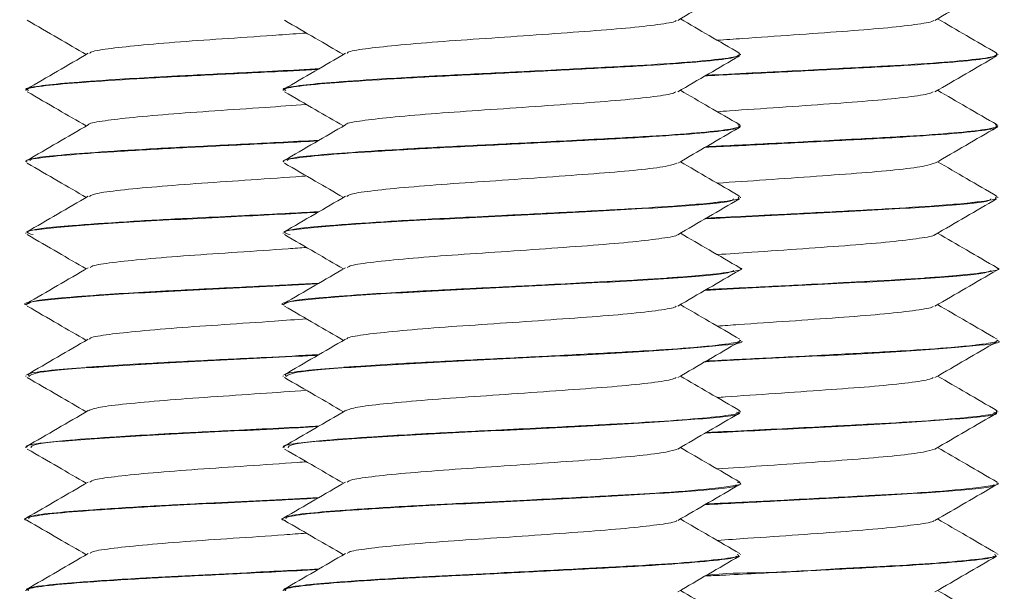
# Model space of a CAD drawing. Header units: millimetres. Extents: x -480 to 1549, y -2911 to -293.
# Tile 57 of 106: x -258 to -241, y -345 to -335. Entities that reach past the tile are written whole.
import ezdxf

# ---------------------------------------------------------------- set-up
doc = ezdxf.new("R2010")
doc.units = ezdxf.units.MM

msp = doc.modelspace()

# ---------------------------------------------------------------- linework, layer by layer
at = {"color": 7, "linetype": 'Continuous', "lineweight": 15}
for p, q in [((-245.451, -335.497), (-245.451, -335.487)), ((-240.951, -335.497), (-240.951, -335.487)), ((-257.951, -336.112), (-257.951, -336.122)), ((-253.451, -336.112), (-253.451, -336.122)), ((-245.451, -336.747), (-245.451, -336.737)), ((-240.951, -336.747), (-240.951, -336.737)), ((-257.951, -337.362), (-257.951, -337.372)), ((-253.451, -337.362), (-253.451, -337.372)), ((-245.451, -337.997), (-245.451, -337.987)), ((-240.951, -337.997), (-240.951, -337.987)), ((-257.951, -338.612), (-257.951, -338.622)), ((-253.451, -338.612), (-253.451, -338.622)), ((-245.451, -339.247), (-245.451, -339.237)), ((-240.951, -339.247), (-240.951, -339.237)), ((-257.951, -339.862), (-257.951, -339.872)), ((-253.451, -339.862), (-253.451, -339.872)), ((-245.451, -340.497), (-245.451, -340.487)), ((-240.951, -340.497), (-240.951, -340.487)), ((-257.951, -341.112), (-257.951, -341.122)), ((-253.451, -341.112), (-253.451, -341.122)), ((-245.451, -341.747), (-245.451, -341.737)), ((-240.951, -341.747), (-240.951, -341.737)), ((-257.951, -342.362), (-257.951, -342.372)), ((-253.451, -342.362), (-253.451, -342.372)), ((-245.451, -342.997), (-245.451, -342.987)), ((-240.951, -342.997), (-240.951, -342.987)), ((-257.951, -343.612), (-257.951, -343.622)), ((-253.451, -343.612), (-253.451, -343.622)), ((-245.451, -344.247), (-245.451, -344.237)), ((-240.951, -344.247), (-240.951, -344.237)), ((-257.951, -344.862), (-257.951, -344.872)), ((-253.451, -344.862), (-253.451, -344.872))]:
    msp.add_line(p, q, dxfattribs=at)
for points, knots in [([(-246.551, -334.894), (-246.371, -334.79), (-246.012, -334.581), (-245.652, -334.372), (-245.472, -334.268)], [0, 0, 0, 0, 0.499701, 1, 1, 1, 1]), ([(-242.051, -334.894), (-241.871, -334.79), (-241.512, -334.581), (-241.152, -334.372), (-240.972, -334.268)], [0, 0, 0, 0, 0.499701, 1, 1, 1, 1]), ([(-257.93, -334.893), (-257.75, -334.997), (-257.405, -335.197), (-257.061, -335.397), (-256.897, -335.492)], [0, 0, 0, 0, 0.5227055, 1, 1, 1, 1]), ([(-253.43, -334.893), (-253.25, -334.997), (-252.905, -335.197), (-252.561, -335.397), (-252.397, -335.492)], [0, 0, 0, 0, 0.522705, 1, 1, 1, 1]), ([(-252.332, -335.472), (-252.33, -335.465), (-252.324, -335.438), (-252.04, -335.391), (-251.508, -335.333), (-250.771, -335.269), (-249.916, -335.212), (-249.019, -335.15), (-248.163, -335.088), (-247.417, -335.031), (-246.879, -334.968), (-246.591, -334.924), (-246.579, -334.899), (-246.576, -334.893)], [0, 0, 0, 0, 0.034363, 0.138759, 0.242138, 0.347539, 0.450678, 0.555376, 0.660263, 0.763279, 0.868648, 0.972253, 1, 1, 1, 1]), ([(-245.461, -335.473), (-245.641, -335.369), (-245.989, -335.167), (-246.337, -334.965), (-246.504, -334.867)], [0, 0, 0, 0, 0.517429, 1, 1, 1, 1]), ([(-245.858, -335.243), (-245.711, -335.232), (-245.286, -335.202), (-244.516, -335.15), (-243.663, -335.088), (-242.917, -335.031), (-242.379, -334.968), (-242.091, -334.924), (-242.079, -334.899), (-242.076, -334.893)], [0, 0, 0, 0, 0.091112, 0.264341, 0.437881, 0.608334, 0.782669, 0.954096, 1, 1, 1, 1]), ([(-240.961, -335.473), (-241.141, -335.369), (-241.489, -335.167), (-241.837, -334.965), (-242.004, -334.867)], [0, 0, 0, 0, 0.51743, 1, 1, 1, 1]), ([(-256.832, -335.472), (-256.83, -335.465), (-256.824, -335.438), (-256.54, -335.391), (-256.008, -335.333), (-255.27, -335.269), (-254.419, -335.212), (-253.642, -335.159), (-253.204, -335.127), (-253.046, -335.116)], [0, 0, 0, 0, 0.055903, 0.225739, 0.393918, 0.565387, 0.733179, 0.903504, 1, 1, 1, 1]), ([(-256.861, -335.471), (-257.041, -335.576), (-257.401, -335.785), (-257.76, -335.994), (-257.94, -336.098)], [0, 0, 0, 0, 0.499706, 1, 1, 1, 1]), ([(-245.476, -335.473), (-245.471, -335.49), (-245.461, -335.527), (-245.858, -335.581), (-246.539, -335.642), (-247.474, -335.697), (-248.442, -335.748), (-249.218, -335.788), (-249.991, -335.827), (-250.553, -335.854), (-251.023, -335.879), (-251.379, -335.898), (-252.006, -335.936), (-252.738, -335.988), (-253.26, -336.043), (-253.489, -336.087), (-253.437, -336.109), (-253.43, -336.112)], [0, 0, 0, 0, 0.081523, 0.171176, 0.262666, 0.352359, 0.44287, 0.501736, 0.534416, 0.623702, 0.634086, 0.652794, 0.715081, 0.805887, 0.893203, 0.986776, 1, 1, 1, 1]), ([(-252.361, -335.471), (-252.541, -335.576), (-252.901, -335.785), (-253.26, -335.994), (-253.44, -336.098)], [0, 0, 0, 0, 0.499706, 1, 1, 1, 1]), ([(-253.407, -336.122), (-253.418, -336.114), (-253.458, -336.086), (-253.142, -336.036), (-252.494, -335.979), (-251.548, -335.916), (-250.415, -335.857), (-249.192, -335.798), (-247.996, -335.734), (-246.928, -335.678), (-246.098, -335.615), (-245.551, -335.555), (-245.486, -335.516), (-245.455, -335.497)], [0, 0, 0, 0, 0.0376, 0.134839, 0.230113, 0.327557, 0.423743, 0.519829, 0.6173, 0.712593, 0.809783, 0.906528, 1, 1, 1, 1]), ([(-246.072, -335.866), (-246.015, -335.863), (-245.589, -335.84), (-244.684, -335.798), (-243.498, -335.734), (-242.427, -335.678), (-241.598, -335.615), (-241.051, -335.555), (-240.986, -335.516), (-240.955, -335.497)], [0, 0, 0, 0, 0.02525, 0.187782, 0.352654, 0.513845, 0.678241, 0.841886, 1, 1, 1, 1]), ([(-240.976, -335.473), (-240.971, -335.49), (-240.961, -335.527), (-241.358, -335.581), (-242.039, -335.642), (-242.974, -335.697), (-243.942, -335.748), (-244.717, -335.788), (-245.386, -335.822), (-245.787, -335.842), (-246.053, -335.855)], [0, 0, 0, 0, 0.13617, 0.285924, 0.438738, 0.588557, 0.739739, 0.838066, 0.89265, 1, 1, 1, 1]), ([(-246.551, -336.144), (-246.371, -336.04), (-246.012, -335.831), (-245.652, -335.622), (-245.472, -335.518)], [0, 0, 0, 0, 0.499701, 1, 1, 1, 1]), ([(-242.051, -336.144), (-241.871, -336.04), (-241.512, -335.831), (-241.152, -335.622), (-240.972, -335.518)], [0, 0, 0, 0, 0.499701, 1, 1, 1, 1]), ([(-252.827, -335.742), (-252.911, -335.746), (-253.228, -335.763), (-253.72, -335.788), (-254.49, -335.827), (-255.053, -335.854), (-255.523, -335.879), (-255.879, -335.898), (-256.506, -335.936), (-257.238, -335.988), (-257.76, -336.043), (-257.989, -336.087), (-257.937, -336.109), (-257.93, -336.112)], [0, 0, 0, 0, 0.036863, 0.138629, 0.195123, 0.349476, 0.36743, 0.399769, 0.507446, 0.664426, 0.815379, 0.977141, 1, 1, 1, 1]), ([(-257.907, -336.122), (-257.918, -336.114), (-257.958, -336.086), (-257.642, -336.036), (-256.994, -335.979), (-256.048, -335.916), (-254.917, -335.857), (-253.801, -335.803), (-253.129, -335.768), (-252.845, -335.753)], [0, 0, 0, 0, 0.063748, 0.228606, 0.390134, 0.55534, 0.718413, 0.881317, 1, 1, 1, 1]), ([(-257.93, -336.143), (-257.75, -336.247), (-257.405, -336.447), (-257.061, -336.647), (-256.897, -336.742)], [0, 0, 0, 0, 0.5227055, 1, 1, 1, 1]), ([(-253.43, -336.143), (-253.25, -336.247), (-252.905, -336.447), (-252.561, -336.647), (-252.397, -336.742)], [0, 0, 0, 0, 0.522705, 1, 1, 1, 1]), ([(-252.355, -336.721), (-252.356, -336.72), (-252.368, -336.699), (-252.143, -336.656), (-251.679, -336.599), (-250.985, -336.536), (-250.156, -336.477), (-249.261, -336.418), (-248.387, -336.354), (-247.604, -336.298), (-247.003, -336.235), (-246.642, -336.184), (-246.597, -336.153), (-246.582, -336.143)], [0, 0, 0, 0, 0.005087, 0.11015, 0.213077, 0.318358, 0.422275, 0.526085, 0.631396, 0.734345, 0.83935, 0.943874, 1, 1, 1, 1]), ([(-245.461, -336.723), (-245.641, -336.619), (-245.989, -336.417), (-246.337, -336.215), (-246.504, -336.117)], [0, 0, 0, 0, 0.517435, 1, 1, 1, 1]), ([(-245.858, -336.493), (-245.788, -336.487), (-245.448, -336.462), (-244.756, -336.418), (-243.888, -336.354), (-243.103, -336.298), (-242.503, -336.235), (-242.142, -336.184), (-242.097, -336.153), (-242.082, -336.143)], [0, 0, 0, 0, 0.045006, 0.216606, 0.390687, 0.560865, 0.734441, 0.907221, 1, 1, 1, 1]), ([(-240.961, -336.723), (-241.141, -336.619), (-241.489, -336.417), (-241.837, -336.215), (-242.004, -336.117)], [0, 0, 0, 0, 0.517436, 1, 1, 1, 1]), ([(-256.855, -336.721), (-256.856, -336.72), (-256.868, -336.699), (-256.643, -336.656), (-256.179, -336.599), (-255.484, -336.536), (-254.657, -336.477), (-253.808, -336.421), (-253.284, -336.383), (-253.045, -336.366)], [0, 0, 0, 0, 0.008303, 0.179572, 0.347366, 0.518997, 0.688404, 0.857633, 1, 1, 1, 1]), ([(-256.861, -336.721), (-257.041, -336.826), (-257.401, -337.035), (-257.76, -337.244), (-257.94, -337.348)], [0, 0, 0, 0, 0.499706, 1, 1, 1, 1]), ([(-253.432, -337.372), (-253.438, -337.37), (-253.497, -337.348), (-253.258, -337.302), (-252.708, -337.245), (-251.826, -337.184), (-250.736, -337.122), (-249.525, -337.065), (-248.312, -337.001), (-247.201, -336.943), (-246.287, -336.883), (-245.693, -336.82), (-245.423, -336.778), (-245.475, -336.752), (-245.485, -336.747)], [0, 0, 0, 0, 0.0111024, 0.1086427, 0.2040413, 0.3010613, 0.3980373, 0.4934637, 0.5910119, 0.6867771, 0.783322, 0.8806423, 0.9759078, 1, 1, 1, 1]), ([(-252.361, -336.721), (-252.541, -336.826), (-252.901, -337.035), (-253.26, -337.244), (-253.44, -337.348)], [0, 0, 0, 0, 0.499706, 1, 1, 1, 1]), ([(-245.497, -336.723), (-245.475, -336.729), (-245.445, -336.737), (-245.456, -336.748), (-245.482, -336.767), (-245.632, -336.802), (-246.092, -336.855), (-246.885, -336.915), (-247.682, -336.958), (-248.41, -336.997), (-249.178, -337.036), (-250.21, -337.088), (-251.32, -337.143), (-252.26, -337.203), (-252.94, -337.256), (-253.355, -337.304), (-253.375, -337.335), (-253.384, -337.347)], [0, 0, 0, 0, 0.028124, 0.037411, 0.055818, 0.119881, 0.21272, 0.306004, 0.397331, 0.431649, 0.490955, 0.5836, 0.675303, 0.768743, 0.855907, 0.941779, 1, 1, 1, 1]), ([(-246.551, -337.394), (-246.371, -337.29), (-246.012, -337.081), (-245.652, -336.872), (-245.472, -336.768)], [0, 0, 0, 0, 0.499701, 1, 1, 1, 1]), ([(-246.071, -337.115), (-245.727, -337.099), (-244.983, -337.062), (-243.811, -337.001), (-242.701, -336.943), (-241.787, -336.883), (-241.194, -336.82), (-240.923, -336.778), (-240.975, -336.752), (-240.985, -336.747)], [0, 0, 0, 0, 0.142481, 0.307621, 0.469743, 0.633188, 0.797942, 0.959218, 1, 1, 1, 1]), ([(-240.997, -336.723), (-240.975, -336.729), (-240.945, -336.737), (-240.956, -336.748), (-240.982, -336.767), (-241.132, -336.802), (-241.592, -336.855), (-242.385, -336.915), (-243.182, -336.958), (-243.911, -336.997), (-244.675, -337.036), (-245.459, -337.074), (-245.938, -337.099), (-246.054, -337.105)], [0, 0, 0, 0, 0.0458567, 0.0610046, 0.0910172, 0.1954698, 0.3468478, 0.4989514, 0.6478659, 0.7038205, 0.8005222, 0.9515823, 1, 1, 1, 1]), ([(-242.051, -337.394), (-241.871, -337.29), (-241.512, -337.081), (-241.152, -336.872), (-240.972, -336.768)], [0, 0, 0, 0, 0.499701, 1, 1, 1, 1]), ([(-257.932, -337.372), (-257.938, -337.37), (-257.997, -337.348), (-257.758, -337.302), (-257.208, -337.245), (-256.325, -337.184), (-255.237, -337.122), (-254.028, -337.065), (-253.24, -337.024), (-252.846, -337.003)], [0, 0, 0, 0, 0.018848, 0.18441, 0.346335, 0.511015, 0.67562, 0.837594, 1, 1, 1, 1]), ([(-252.827, -336.992), (-253.064, -337.004), (-253.679, -337.037), (-254.71, -337.088), (-255.819, -337.143), (-256.76, -337.203), (-257.44, -337.256), (-257.855, -337.304), (-257.875, -337.335), (-257.884, -337.347)], [0, 0, 0, 0, 0.102698, 0.266002, 0.427651, 0.592359, 0.746, 0.897374, 1, 1, 1, 1]), ([(-257.93, -337.393), (-257.75, -337.497), (-257.405, -337.697), (-257.061, -337.897), (-256.897, -337.992)], [0, 0, 0, 0, 0.5227055, 1, 1, 1, 1]), ([(-253.43, -337.393), (-253.25, -337.497), (-252.905, -337.697), (-252.561, -337.897), (-252.397, -337.992)], [0, 0, 0, 0, 0.522705, 1, 1, 1, 1]), ([(-252.341, -337.973), (-252.31, -337.956), (-252.241, -337.919), (-251.824, -337.865), (-251.191, -337.804), (-250.39, -337.742), (-249.505, -337.685), (-248.618, -337.621), (-247.803, -337.563), (-247.145, -337.503), (-246.698, -337.444), (-246.607, -337.408), (-246.567, -337.393)], [0, 0, 0, 0, 0.083549, 0.186315, 0.290837, 0.395315, 0.498112, 0.603206, 0.706371, 0.810381, 0.915224, 1, 1, 1, 1]), ([(-245.461, -337.973), (-245.641, -337.869), (-245.989, -337.667), (-246.337, -337.465), (-246.504, -337.367)], [0, 0, 0, 0, 0.517435, 1, 1, 1, 1]), ([(-245.86, -337.742), (-245.578, -337.723), (-245.005, -337.684), (-244.117, -337.621), (-243.303, -337.563), (-242.645, -337.503), (-242.198, -337.444), (-242.107, -337.408), (-242.067, -337.393)], [0, 0, 0, 0, 0.168, 0.342219, 0.513238, 0.685657, 0.859464, 1, 1, 1, 1]), ([(-240.961, -337.973), (-241.141, -337.869), (-241.489, -337.667), (-241.837, -337.465), (-242.004, -337.367)], [0, 0, 0, 0, 0.517436, 1, 1, 1, 1]), ([(-256.841, -337.973), (-256.81, -337.956), (-256.741, -337.919), (-256.324, -337.865), (-255.691, -337.804), (-254.889, -337.742), (-254.012, -337.685), (-253.367, -337.64), (-253.072, -337.618), (-253.045, -337.616)], [0, 0, 0, 0, 0.136158, 0.303629, 0.473958, 0.644212, 0.811732, 0.982993, 1, 1, 1, 1]), ([(-256.861, -337.971), (-257.041, -338.076), (-257.401, -338.285), (-257.76, -338.494), (-257.94, -338.598)], [0, 0, 0, 0, 0.499706, 1, 1, 1, 1]), ([(-252.361, -337.971), (-252.541, -338.076), (-252.901, -338.285), (-253.26, -338.494), (-253.44, -338.598)], [0, 0, 0, 0, 0.499706, 1, 1, 1, 1]), ([(-245.492, -337.987), (-245.482, -337.996), (-245.45, -338.024), (-245.64, -338.051), (-245.8, -338.07), (-245.812, -338.071), (-245.855, -338.076), (-246.027, -338.096), (-246.455, -338.134), (-247.265, -338.186), (-248.337, -338.243), (-249.158, -338.285), (-249.666, -338.311), (-250.048, -338.329), (-250.769, -338.364), (-251.764, -338.419), (-252.62, -338.479), (-253.085, -338.522), (-253.323, -338.559), (-253.455, -338.586), (-253.423, -338.605), (-253.412, -338.612)], [0, 0, 0, 0, 0.0407631, 0.1329877, 0.1337269, 0.1351507, 0.1400404, 0.1580242, 0.2266626, 0.3190064, 0.4109399, 0.5044907, 0.5140861, 0.5325914, 0.5962368, 0.6890462, 0.7931584, 0.8735902, 0.9080599, 0.9671874, 1, 1, 1, 1]), ([(-253.328, -338.642), (-253.379, -338.629), (-253.54, -338.585), (-252.93, -338.511), (-251.643, -338.419), (-249.867, -338.331), (-248.011, -338.237), (-246.484, -338.15), (-245.596, -338.074), (-245.578, -338.03), (-245.573, -338.017)], [0, 0, 0, 0, 0.066855, 0.211694, 0.356768, 0.500593, 0.646496, 0.790118, 0.935744, 1, 1, 1, 1]), ([(-246.551, -338.644), (-246.371, -338.54), (-246.012, -338.331), (-245.652, -338.122), (-245.472, -338.018)], [0, 0, 0, 0, 0.499701, 1, 1, 1, 1]), ([(-246.075, -338.368), (-245.84, -338.355), (-245.039, -338.313), (-243.501, -338.237), (-241.987, -338.15), (-241.096, -338.074), (-241.078, -338.03), (-241.073, -338.017)], [0, 0, 0, 0, 0.108085, 0.36866, 0.625158, 0.885242, 1, 1, 1, 1]), ([(-240.992, -337.987), (-240.982, -337.996), (-240.951, -338.024), (-241.139, -338.051), (-241.3, -338.07), (-241.312, -338.071), (-241.355, -338.076), (-241.527, -338.096), (-241.955, -338.134), (-242.765, -338.186), (-243.837, -338.243), (-244.658, -338.285), (-245.166, -338.311), (-245.518, -338.328), (-245.823, -338.343), (-246.052, -338.354)], [0, 0, 0, 0, 0.069207, 0.2257878, 0.2270396, 0.2294528, 0.2377622, 0.2682948, 0.3848246, 0.5416037, 0.6976868, 0.8565156, 0.8728065, 0.9042243, 1, 1, 1, 1]), ([(-242.051, -338.644), (-241.871, -338.54), (-241.512, -338.331), (-241.152, -338.122), (-240.972, -338.018)], [0, 0, 0, 0, 0.499701, 1, 1, 1, 1]), ([(-252.827, -338.242), (-252.833, -338.242), (-253.196, -338.262), (-253.659, -338.286), (-254.166, -338.311), (-254.548, -338.329), (-255.269, -338.364), (-256.264, -338.419), (-257.12, -338.479), (-257.585, -338.522), (-257.823, -338.559), (-257.955, -338.586), (-257.923, -338.605), (-257.912, -338.612)], [0, 0, 0, 0, 0.002908, 0.161259, 0.177501, 0.208824, 0.316554, 0.473652, 0.649877, 0.786026, 0.844369, 0.944458, 1, 1, 1, 1]), ([(-257.828, -338.642), (-257.879, -338.629), (-258.04, -338.585), (-257.429, -338.511), (-256.147, -338.419), (-254.448, -338.336), (-253.35, -338.279), (-252.845, -338.253)], [0, 0, 0, 0, 0.107264, 0.339643, 0.572402, 0.80316, 1, 1, 1, 1]), ([(-257.93, -338.643), (-257.75, -338.747), (-257.405, -338.947), (-257.061, -339.147), (-256.897, -339.242)], [0, 0, 0, 0, 0.5227055, 1, 1, 1, 1]), ([(-253.43, -338.643), (-253.25, -338.747), (-252.905, -338.947), (-252.561, -339.147), (-252.397, -339.242)], [0, 0, 0, 0, 0.522705, 1, 1, 1, 1]), ([(-252.328, -339.222), (-252.319, -339.211), (-252.292, -339.18), (-251.959, -339.13), (-251.383, -339.071), (-250.619, -339.008), (-249.75, -338.951), (-248.854, -338.889), (-248.014, -338.828), (-247.296, -338.77), (-246.806, -338.706), (-246.559, -338.667), (-246.56, -338.645), (-246.56, -338.644)], [0, 0, 0, 0, 0.054441, 0.158183, 0.26217, 0.36743, 0.470348, 0.575441, 0.679817, 0.783199, 0.888589, 0.991716, 1, 1, 1, 1]), ([(-245.461, -339.223), (-245.641, -339.119), (-245.989, -338.917), (-246.337, -338.715), (-246.504, -338.617)], [0, 0, 0, 0, 0.517435, 1, 1, 1, 1]), ([(-245.859, -338.992), (-245.658, -338.978), (-245.173, -338.945), (-244.352, -338.889), (-243.514, -338.828), (-242.796, -338.77), (-242.306, -338.706), (-242.059, -338.667), (-242.06, -338.645), (-242.06, -338.644)], [0, 0, 0, 0, 0.122601, 0.296696, 0.469603, 0.640857, 0.815447, 0.986276, 1, 1, 1, 1]), ([(-240.961, -339.223), (-241.141, -339.119), (-241.489, -338.917), (-241.837, -338.715), (-242.004, -338.617)], [0, 0, 0, 0, 0.517436, 1, 1, 1, 1]), ([(-256.828, -339.222), (-256.819, -339.211), (-256.792, -339.18), (-256.459, -339.13), (-255.883, -339.071), (-255.118, -339.008), (-254.253, -338.951), (-253.53, -338.901), (-253.15, -338.873), (-253.045, -338.866)], [0, 0, 0, 0, 0.088491, 0.257114, 0.426145, 0.59724, 0.764529, 0.935355, 1, 1, 1, 1]), ([(-256.861, -339.221), (-257.041, -339.326), (-257.401, -339.535), (-257.76, -339.744), (-257.94, -339.848)], [0, 0, 0, 0, 0.499706, 1, 1, 1, 1]), ([(-253.432, -339.872), (-253.438, -339.871), (-253.572, -339.84), (-253.07, -339.775), (-251.931, -339.686), (-250.203, -339.597), (-248.338, -339.504), (-246.721, -339.417), (-245.688, -339.334), (-245.6, -339.286), (-245.567, -339.268)], [0, 0, 0, 0, 0.0071324, 0.1578379, 0.3071064, 0.4565535, 0.6071035, 0.7557837, 0.9068074, 1, 1, 1, 1]), ([(-252.361, -339.221), (-252.541, -339.326), (-252.901, -339.535), (-253.26, -339.744), (-253.44, -339.848)], [0, 0, 0, 0, 0.499706, 1, 1, 1, 1]), ([(-245.475, -339.223), (-245.468, -339.225), (-245.383, -339.246), (-245.537, -339.285), (-245.917, -339.337), (-246.372, -339.376), (-246.64, -339.395), (-246.714, -339.4), (-246.736, -339.402), (-247.023, -339.421), (-247.461, -339.446), (-248.171, -339.484), (-248.927, -339.523), (-249.589, -339.558), (-249.992, -339.577), (-250.047, -339.58), (-250.229, -339.588), (-250.585, -339.606), (-250.934, -339.624), (-251.219, -339.64), (-251.566, -339.659), (-252.178, -339.697), (-252.831, -339.746), (-253.346, -339.802), (-253.403, -339.841), (-253.435, -339.862)], [0, 0, 0, 0, 0.008482, 0.098413, 0.188554, 0.255346, 0.272998, 0.277875, 0.279325, 0.280119, 0.369433, 0.400806, 0.460559, 0.551538, 0.553045, 0.555713, 0.564531, 0.596085, 0.641069, 0.650857, 0.669394, 0.732626, 0.82398, 0.90121, 1, 1, 1, 1]), ([(-246.551, -339.894), (-246.371, -339.79), (-246.012, -339.581), (-245.652, -339.372), (-245.472, -339.268)], [0, 0, 0, 0, 0.499701, 1, 1, 1, 1]), ([(-246.075, -339.618), (-245.946, -339.611), (-245.27, -339.573), (-243.822, -339.504), (-242.226, -339.417), (-241.188, -339.334), (-241.1, -339.286), (-241.067, -339.268)], [0, 0, 0, 0, 0.061209, 0.321281, 0.578123, 0.839016, 1, 1, 1, 1]), ([(-240.975, -339.223), (-240.968, -339.225), (-240.883, -339.246), (-241.037, -339.285), (-241.417, -339.337), (-241.872, -339.376), (-242.14, -339.395), (-242.214, -339.4), (-242.236, -339.402), (-242.524, -339.421), (-242.961, -339.446), (-243.671, -339.484), (-244.427, -339.523), (-245.089, -339.558), (-245.492, -339.577), (-245.547, -339.58), (-245.729, -339.588), (-245.909, -339.597), (-246.044, -339.604), (-246.052, -339.604)], [0, 0, 0, 0, 0.014182, 0.164542, 0.315245, 0.426918, 0.456431, 0.464585, 0.46701, 0.468335, 0.61766, 0.670113, 0.770015, 0.922124, 0.924643, 0.929105, 0.943848, 0.996604, 1, 1, 1, 1]), ([(-242.051, -339.894), (-241.871, -339.79), (-241.512, -339.581), (-241.152, -339.372), (-240.972, -339.268)], [0, 0, 0, 0, 0.499701, 1, 1, 1, 1]), ([(-257.932, -339.872), (-257.938, -339.871), (-258.072, -339.84), (-257.572, -339.775), (-256.424, -339.686), (-254.726, -339.597), (-253.394, -339.534), (-252.855, -339.503), (-252.846, -339.503)], [0, 0, 0, 0, 0.0117015, 0.2588859, 0.5037137, 0.7488377, 0.9957693, 1, 1, 1, 1]), ([(-252.827, -339.492), (-252.984, -339.5), (-253.515, -339.528), (-254.089, -339.558), (-254.492, -339.577), (-254.547, -339.58), (-254.729, -339.588), (-255.085, -339.606), (-255.434, -339.624), (-255.719, -339.64), (-256.066, -339.659), (-256.678, -339.697), (-257.331, -339.746), (-257.846, -339.802), (-257.903, -339.841), (-257.935, -339.862)], [0, 0, 0, 0, 0.066367, 0.223827, 0.226436, 0.231054, 0.246317, 0.300928, 0.378783, 0.395723, 0.427806, 0.537242, 0.695356, 0.829015, 1, 1, 1, 1]), ([(-257.93, -339.893), (-257.75, -339.997), (-257.405, -340.197), (-257.061, -340.397), (-256.897, -340.492)], [0, 0, 0, 0, 0.5227055, 1, 1, 1, 1]), ([(-253.43, -339.893), (-253.25, -339.997), (-252.905, -340.197), (-252.561, -340.397), (-252.397, -340.492)], [0, 0, 0, 0, 0.522705, 1, 1, 1, 1]), ([(-252.337, -340.472), (-252.337, -340.467), (-252.338, -340.441), (-252.075, -340.395), (-251.563, -340.338), (-250.84, -340.274), (-249.992, -340.217), (-249.095, -340.156), (-248.232, -340.093), (-247.474, -340.037), (-246.916, -339.973), (-246.607, -339.927), (-246.586, -339.9), (-246.58, -339.893)], [0, 0, 0, 0, 0.025122, 0.12977, 0.232946, 0.338353, 0.441683, 0.54614, 0.651201, 0.754141, 0.859431, 0.963347, 1, 1, 1, 1]), ([(-245.461, -340.473), (-245.641, -340.369), (-245.989, -340.167), (-246.337, -339.965), (-246.504, -339.867)], [0, 0, 0, 0, 0.517435, 1, 1, 1, 1]), ([(-245.858, -340.243), (-245.736, -340.234), (-245.337, -340.205), (-244.592, -340.156), (-243.733, -340.093), (-242.974, -340.037), (-242.416, -339.973), (-242.107, -339.927), (-242.086, -339.9), (-242.08, -339.893)], [0, 0, 0, 0, 0.0766083, 0.2493671, 0.4231256, 0.5933741, 0.767516, 0.939375, 1, 1, 1, 1]), ([(-240.961, -340.473), (-241.141, -340.369), (-241.489, -340.167), (-241.837, -339.965), (-242.004, -339.867)], [0, 0, 0, 0, 0.517436, 1, 1, 1, 1]), ([(-256.837, -340.472), (-256.837, -340.467), (-256.838, -340.441), (-256.575, -340.395), (-256.063, -340.338), (-255.339, -340.274), (-254.494, -340.217), (-253.694, -340.163), (-253.229, -340.129), (-253.045, -340.116)], [0, 0, 0, 0, 0.040901, 0.211239, 0.379187, 0.550761, 0.718953, 0.888982, 1, 1, 1, 1]), ([(-256.861, -340.471), (-257.041, -340.576), (-257.401, -340.785), (-257.76, -340.994), (-257.94, -341.098)], [0, 0, 0, 0, 0.499706, 1, 1, 1, 1]), ([(-252.361, -340.471), (-252.541, -340.576), (-252.901, -340.785), (-253.26, -340.994), (-253.44, -341.098)], [0, 0, 0, 0, 0.499706, 1, 1, 1, 1]), ([(-245.455, -340.487), (-245.456, -340.492), (-245.458, -340.516), (-245.581, -340.541), (-245.766, -340.566), (-245.926, -340.585), (-246.312, -340.623), (-246.925, -340.666), (-247.582, -340.702), (-248.293, -340.74), (-249.258, -340.791), (-250.428, -340.847), (-251.421, -340.9), (-252.025, -340.938), (-252.297, -340.957), (-252.367, -340.963), (-252.386, -340.964), (-252.633, -340.983), (-253.072, -341.018), (-253.431, -341.069), (-253.415, -341.101), (-253.409, -341.112)], [0, 0, 0, 0, 0.022684, 0.113984, 0.124794, 0.143982, 0.2074, 0.30028, 0.345777, 0.391976, 0.485493, 0.57752, 0.66973, 0.738556, 0.756496, 0.76133, 0.762718, 0.763411, 0.84807, 0.947783, 1, 1, 1, 1]), ([(-253.403, -341.122), (-253.361, -341.095), (-253.271, -341.037), (-252.167, -340.954), (-250.54, -340.861), (-248.676, -340.771), (-246.949, -340.683), (-245.824, -340.589), (-245.327, -340.531), (-245.462, -340.499), (-245.467, -340.497)], [0, 0, 0, 0, 0.126836, 0.270577, 0.415859, 0.560482, 0.704555, 0.850312, 0.993911, 1, 1, 1, 1]), ([(-246.072, -340.866), (-246.047, -340.865), (-245.495, -340.833), (-244.154, -340.771), (-242.456, -340.683), (-241.322, -340.589), (-240.827, -340.531), (-240.962, -340.499), (-240.967, -340.497)], [0, 0, 0, 0, 0.011451, 0.2562, 0.500016, 0.746679, 0.989695, 1, 1, 1, 1]), ([(-240.955, -340.487), (-240.956, -340.492), (-240.958, -340.516), (-241.081, -340.541), (-241.266, -340.566), (-241.426, -340.585), (-241.812, -340.623), (-242.425, -340.666), (-243.082, -340.702), (-243.794, -340.74), (-244.75, -340.791), (-245.607, -340.831), (-246.007, -340.853), (-246.053, -340.855)], [0, 0, 0, 0, 0.038482, 0.193354, 0.211693, 0.244241, 0.351817, 0.509367, 0.586542, 0.664911, 0.823544, 0.979648, 1, 1, 1, 1]), ([(-246.551, -341.144), (-246.371, -341.04), (-246.012, -340.831), (-245.652, -340.622), (-245.472, -340.518)], [0, 0, 0, 0, 0.499701, 1, 1, 1, 1]), ([(-242.051, -341.144), (-241.871, -341.04), (-241.512, -340.831), (-241.152, -340.622), (-240.972, -340.518)], [0, 0, 0, 0, 0.499701, 1, 1, 1, 1]), ([(-252.827, -340.742), (-253.138, -340.758), (-253.824, -340.794), (-254.93, -340.848), (-255.92, -340.9), (-256.525, -340.938), (-256.797, -340.957), (-256.867, -340.963), (-256.886, -340.964), (-257.132, -340.983), (-257.572, -341.018), (-257.931, -341.069), (-257.915, -341.101), (-257.909, -341.112)], [0, 0, 0, 0, 0.12931, 0.285044, 0.441088, 0.557562, 0.587921, 0.596105, 0.598448, 0.599626, 0.74289, 0.911635, 1, 1, 1, 1]), ([(-257.903, -341.122), (-257.861, -341.095), (-257.772, -341.037), (-256.662, -340.954), (-255.056, -340.861), (-253.62, -340.795), (-252.961, -340.759), (-252.845, -340.752)], [0, 0, 0, 0, 0.214472, 0.457524, 0.703186, 0.94773, 1, 1, 1, 1]), ([(-257.93, -341.143), (-257.75, -341.247), (-257.405, -341.447), (-257.061, -341.647), (-256.897, -341.742)], [0, 0, 0, 0, 0.522699, 1, 1, 1, 1]), ([(-253.43, -341.143), (-253.25, -341.247), (-252.905, -341.447), (-252.561, -341.647), (-252.397, -341.742)], [0, 0, 0, 0, 0.5226987, 1, 1, 1, 1]), ([(-252.36, -341.723), (-252.307, -341.702), (-252.202, -341.661), (-251.721, -341.604), (-251.052, -341.542), (-250.23, -341.482), (-249.338, -341.423), (-248.459, -341.36), (-247.665, -341.303), (-247.046, -341.241), (-246.659, -341.187), (-246.601, -341.155), (-246.579, -341.143)], [0, 0, 0, 0, 0.103014, 0.205691, 0.310627, 0.414617, 0.517906, 0.623044, 0.725861, 0.830448, 0.934973, 1, 1, 1, 1]), ([(-245.461, -341.723), (-245.641, -341.619), (-245.989, -341.417), (-246.337, -341.215), (-246.504, -341.117)], [0, 0, 0, 0, 0.517435, 1, 1, 1, 1]), ([(-245.859, -341.492), (-245.812, -341.489), (-245.499, -341.465), (-244.832, -341.423), (-243.961, -341.36), (-243.165, -341.303), (-242.546, -341.241), (-242.159, -341.187), (-242.101, -341.155), (-242.079, -341.143)], [0, 0, 0, 0, 0.030275, 0.201379, 0.375548, 0.545868, 0.719122, 0.892268, 1, 1, 1, 1]), ([(-240.961, -341.723), (-241.141, -341.619), (-241.489, -341.417), (-241.837, -341.215), (-242.004, -341.117)], [0, 0, 0, 0, 0.517436, 1, 1, 1, 1]), ([(-256.86, -341.723), (-256.807, -341.702), (-256.702, -341.661), (-256.221, -341.604), (-255.552, -341.542), (-254.731, -341.482), (-253.86, -341.425), (-253.31, -341.385), (-253.045, -341.366)], [0, 0, 0, 0, 0.167831, 0.335121, 0.506096, 0.675523, 0.843811, 1, 1, 1, 1]), ([(-256.861, -341.721), (-257.041, -341.826), (-257.401, -342.035), (-257.76, -342.244), (-257.94, -342.348)], [0, 0, 0, 0, 0.499706, 1, 1, 1, 1]), ([(-245.478, -341.723), (-245.472, -341.74), (-245.459, -341.777), (-245.85, -341.83), (-246.525, -341.891), (-247.457, -341.946), (-248.427, -341.998), (-249.203, -342.037), (-249.976, -342.076), (-250.536, -342.103), (-251.008, -342.128), (-251.364, -342.148), (-251.992, -342.185), (-252.679, -342.234), (-253.233, -342.289), (-253.495, -342.333), (-253.435, -342.359), (-253.428, -342.362)], [0, 0, 0, 0, 0.080107, 0.169735, 0.261226, 0.350966, 0.441439, 0.501093, 0.533007, 0.622307, 0.632942, 0.651729, 0.713665, 0.804515, 0.876235, 0.985189, 1, 1, 1, 1]), ([(-252.361, -341.721), (-252.541, -341.826), (-252.901, -342.035), (-253.26, -342.244), (-253.44, -342.348)], [0, 0, 0, 0, 0.499706, 1, 1, 1, 1]), ([(-253.362, -342.372), (-253.358, -342.351), (-253.351, -342.299), (-252.408, -342.221), (-250.867, -342.127), (-249.01, -342.039), (-247.234, -341.948), (-245.975, -341.856), (-245.38, -341.792), (-245.5, -341.754), (-245.522, -341.747)], [0, 0, 0, 0, 0.100594, 0.244215, 0.390079, 0.53405, 0.678898, 0.824009, 0.967854, 1, 1, 1, 1]), ([(-246.551, -342.394), (-246.371, -342.29), (-246.012, -342.081), (-245.652, -341.872), (-245.472, -341.768)], [0, 0, 0, 0, 0.499701, 1, 1, 1, 1]), ([(-246.071, -342.116), (-245.557, -342.09), (-244.445, -342.034), (-242.731, -341.948), (-241.476, -341.856), (-240.88, -341.792), (-241, -341.754), (-241.022, -341.747)], [0, 0, 0, 0, 0.211386, 0.45654, 0.702136, 0.945594, 1, 1, 1, 1]), ([(-240.978, -341.723), (-240.972, -341.74), (-240.959, -341.777), (-241.349, -341.83), (-242.025, -341.891), (-242.957, -341.946), (-243.927, -341.998), (-244.702, -342.037), (-245.377, -342.071), (-245.781, -342.091), (-246.053, -342.105)], [0, 0, 0, 0, 0.133798, 0.283503, 0.43632, 0.58621, 0.737326, 0.836966, 0.890272, 1, 1, 1, 1]), ([(-242.051, -342.394), (-241.871, -342.29), (-241.512, -342.081), (-241.152, -341.872), (-240.972, -341.768)], [0, 0, 0, 0, 0.499701, 1, 1, 1, 1]), ([(-252.827, -341.992), (-252.905, -341.996), (-253.219, -342.013), (-253.704, -342.037), (-254.474, -342.076), (-255.036, -342.103), (-255.508, -342.128), (-255.864, -342.148), (-256.492, -342.185), (-257.179, -342.234), (-257.733, -342.289), (-257.995, -342.333), (-257.935, -342.359), (-257.928, -342.362)], [0, 0, 0, 0, 0.034254, 0.137395, 0.192574, 0.346973, 0.365361, 0.397843, 0.504933, 0.66201, 0.786013, 0.974393, 1, 1, 1, 1]), ([(-257.862, -342.372), (-257.859, -342.351), (-257.852, -342.299), (-256.905, -342.221), (-255.377, -342.127), (-253.851, -342.057), (-253.069, -342.014), (-252.844, -342.002)], [0, 0, 0, 0, 0.169918, 0.412524, 0.658915, 0.902109, 1, 1, 1, 1]), ([(-257.93, -342.393), (-257.75, -342.497), (-257.405, -342.697), (-257.061, -342.897), (-256.897, -342.992)], [0, 0, 0, 0, 0.522699, 1, 1, 1, 1]), ([(-253.43, -342.393), (-253.25, -342.497), (-252.905, -342.697), (-252.561, -342.897), (-252.397, -342.992)], [0, 0, 0, 0, 0.5226987, 1, 1, 1, 1]), ([(-252.334, -342.972), (-252.312, -342.958), (-252.257, -342.922), (-251.868, -342.87), (-251.253, -342.809), (-250.463, -342.747), (-249.582, -342.69), (-248.692, -342.627), (-247.868, -342.568), (-247.193, -342.508), (-246.717, -342.447), (-246.609, -342.41), (-246.558, -342.393)], [0, 0, 0, 0, 0.074322, 0.177246, 0.281543, 0.386211, 0.488893, 0.593933, 0.697369, 0.801084, 0.906047, 1, 1, 1, 1]), ([(-245.461, -342.973), (-245.641, -342.869), (-245.989, -342.667), (-246.337, -342.465), (-246.504, -342.367)], [0, 0, 0, 0, 0.517435, 1, 1, 1, 1]), ([(-245.86, -342.742), (-245.604, -342.724), (-245.058, -342.688), (-244.191, -342.627), (-243.368, -342.568), (-242.693, -342.508), (-242.217, -342.447), (-242.109, -342.41), (-242.058, -342.393)], [0, 0, 0, 0, 0.153474, 0.327447, 0.498767, 0.670544, 0.844389, 1, 1, 1, 1]), ([(-240.961, -342.973), (-241.141, -342.869), (-241.489, -342.667), (-241.837, -342.465), (-242.004, -342.367)], [0, 0, 0, 0, 0.517436, 1, 1, 1, 1]), ([(-256.834, -342.972), (-256.812, -342.958), (-256.757, -342.922), (-256.368, -342.87), (-255.753, -342.809), (-254.962, -342.747), (-254.088, -342.69), (-253.418, -342.643), (-253.096, -342.62), (-253.045, -342.616)], [0, 0, 0, 0, 0.1211141, 0.2888195, 0.4587703, 0.6293209, 0.7966389, 0.9677963, 1, 1, 1, 1]), ([(-256.861, -342.971), (-257.041, -343.076), (-257.401, -343.285), (-257.76, -343.494), (-257.94, -343.598)], [0, 0, 0, 0, 0.499706, 1, 1, 1, 1]), ([(-253.414, -343.643), (-253.423, -343.641), (-253.527, -343.619), (-253.382, -343.575), (-252.952, -343.515), (-252.166, -343.456), (-250.978, -343.383), (-249.349, -343.306), (-247.529, -343.213), (-246.169, -343.124), (-245.47, -343.059), (-245.524, -343.023), (-245.532, -343.017)], [0, 0, 0, 0, 0.009303, 0.106985, 0.203572, 0.29981, 0.397589, 0.54096, 0.686319, 0.830308, 0.97445, 1, 1, 1, 1]), ([(-252.361, -342.971), (-252.541, -343.076), (-252.901, -343.285), (-253.26, -343.494), (-253.44, -343.598)], [0, 0, 0, 0, 0.499706, 1, 1, 1, 1]), ([(-245.511, -342.972), (-245.486, -342.979), (-245.395, -343.005), (-245.553, -343.035), (-245.779, -343.068), (-246.141, -343.108), (-246.796, -343.159), (-247.911, -343.22), (-249.045, -343.28), (-250.21, -343.338), (-251.295, -343.391), (-252.258, -343.453), (-252.976, -343.509), (-253.401, -343.562), (-253.403, -343.597), (-253.403, -343.612)], [0, 0, 0, 0, 0.0310637, 0.114928, 0.1519634, 0.1881603, 0.2997188, 0.3818391, 0.4910482, 0.5668562, 0.6527502, 0.7550748, 0.8374756, 0.9296786, 1, 1, 1, 1]), ([(-246.551, -343.644), (-246.371, -343.54), (-246.012, -343.331), (-245.652, -343.122), (-245.472, -343.018)], [0, 0, 0, 0, 0.499689, 1, 1, 1, 1]), ([(-246.073, -343.367), (-245.671, -343.346), (-244.681, -343.296), (-243.024, -343.213), (-241.671, -343.124), (-240.97, -343.059), (-241.024, -343.023), (-241.032, -343.017)], [0, 0, 0, 0, 0.177903, 0.438225, 0.696095, 0.954242, 1, 1, 1, 1]), ([(-240.968, -342.987), (-240.962, -342.989), (-240.899, -343.009), (-241.057, -343.035), (-241.279, -343.068), (-241.641, -343.108), (-242.296, -343.159), (-243.412, -343.22), (-244.54, -343.28), (-245.488, -343.326), (-245.924, -343.349), (-246.054, -343.355)], [0, 0, 0, 0, 0.014278, 0.159787, 0.224042, 0.286846, 0.480406, 0.622891, 0.812374, 0.943905, 1, 1, 1, 1]), ([(-242.051, -343.644), (-241.871, -343.54), (-241.512, -343.331), (-241.152, -343.122), (-240.972, -343.018)], [0, 0, 0, 0, 0.499689, 1, 1, 1, 1]), ([(-257.914, -343.643), (-257.923, -343.641), (-258.027, -343.619), (-257.882, -343.575), (-257.452, -343.515), (-256.665, -343.456), (-255.483, -343.383), (-254.086, -343.318), (-253.179, -343.27), (-252.844, -343.252)], [0, 0, 0, 0, 0.014893, 0.171224, 0.325802, 0.479823, 0.636308, 0.865758, 1, 1, 1, 1]), ([(-252.826, -343.241), (-253.112, -343.257), (-253.709, -343.288), (-254.713, -343.338), (-255.795, -343.391), (-256.758, -343.453), (-257.476, -343.509), (-257.901, -343.562), (-257.903, -343.597), (-257.903, -343.612)], [0, 0, 0, 0, 0.120076, 0.25114, 0.399641, 0.576551, 0.719016, 0.878425, 1, 1, 1, 1]), ([(-257.93, -343.643), (-257.75, -343.747), (-257.405, -343.947), (-257.061, -344.147), (-256.897, -344.242)], [0, 0, 0, 0, 0.522699, 1, 1, 1, 1]), ([(-253.43, -343.643), (-253.25, -343.747), (-252.905, -343.947), (-252.561, -344.147), (-252.397, -344.242)], [0, 0, 0, 0, 0.5226987, 1, 1, 1, 1]), ([(-252.329, -344.222), (-252.324, -344.213), (-252.307, -344.183), (-251.997, -344.135), (-251.441, -344.076), (-250.69, -344.013), (-249.827, -343.956), (-248.93, -343.894), (-248.082, -343.833), (-247.351, -343.775), (-246.839, -343.712), (-246.574, -343.67), (-246.57, -343.647), (-246.569, -343.644)], [0, 0, 0, 0, 0.045197, 0.149253, 0.252934, 0.358283, 0.461273, 0.566206, 0.67084, 0.774019, 0.879425, 0.98274, 1, 1, 1, 1]), ([(-245.461, -344.223), (-245.641, -344.119), (-245.989, -343.917), (-246.337, -343.715), (-246.504, -343.617)], [0, 0, 0, 0, 0.517435, 1, 1, 1, 1]), ([(-245.858, -343.992), (-245.683, -343.98), (-245.225, -343.948), (-244.428, -343.894), (-243.582, -343.833), (-242.851, -343.775), (-242.339, -343.712), (-242.074, -343.67), (-242.07, -343.647), (-242.069, -343.644)], [0, 0, 0, 0, 0.108105, 0.28183, 0.455057, 0.625883, 0.800381, 0.971426, 1, 1, 1, 1]), ([(-240.961, -344.223), (-241.141, -344.119), (-241.489, -343.917), (-241.837, -343.715), (-242.004, -343.617)], [0, 0, 0, 0, 0.517436, 1, 1, 1, 1]), ([(-256.829, -344.222), (-256.824, -344.213), (-256.807, -344.183), (-256.497, -344.135), (-255.941, -344.076), (-255.189, -344.013), (-254.33, -343.956), (-253.581, -343.905), (-253.175, -343.875), (-253.046, -343.866)], [0, 0, 0, 0, 0.07349, 0.242686, 0.411268, 0.58256, 0.750015, 0.920635, 1, 1, 1, 1]), ([(-256.861, -344.221), (-257.041, -344.326), (-257.401, -344.535), (-257.76, -344.744), (-257.94, -344.848)], [0, 0, 0, 0, 0.499706, 1, 1, 1, 1]), ([(-245.508, -344.237), (-245.493, -344.246), (-245.445, -344.274), (-245.765, -344.319), (-246.371, -344.379), (-247.106, -344.427), (-247.734, -344.46), (-248.487, -344.501), (-249.453, -344.55), (-250.566, -344.604), (-251.626, -344.661), (-252.532, -344.722), (-253.196, -344.783), (-253.476, -344.83), (-253.433, -344.858), (-253.425, -344.862)], [0, 0, 0, 0, 0.04229, 0.132276, 0.22834, 0.317419, 0.360634, 0.4, 0.511073, 0.588956, 0.667677, 0.784602, 0.866652, 0.977958, 1, 1, 1, 1]), ([(-252.361, -344.221), (-252.541, -344.326), (-252.901, -344.535), (-253.26, -344.744), (-253.44, -344.848)], [0, 0, 0, 0, 0.499706, 1, 1, 1, 1]), ([(-253.404, -344.872), (-253.414, -344.862), (-253.442, -344.832), (-253.092, -344.78), (-252.41, -344.723), (-251.442, -344.66), (-250.294, -344.601), (-249.069, -344.541), (-247.882, -344.478), (-246.83, -344.422), (-246.037, -344.359), (-245.574, -344.308), (-245.531, -344.278), (-245.517, -344.268)], [0, 0, 0, 0, 0.049049, 0.149398, 0.248006, 0.348843, 0.447963, 0.547665, 0.648337, 0.746831, 0.847488, 0.947224, 1, 1, 1, 1]), ([(-246.551, -344.894), (-246.371, -344.79), (-246.012, -344.581), (-245.652, -344.372), (-245.472, -344.268)], [0, 0, 0, 0, 0.499689, 1, 1, 1, 1]), ([(-246.073, -344.616), (-245.977, -344.611), (-245.508, -344.587), (-244.563, -344.541), (-243.383, -344.478), (-242.33, -344.422), (-241.537, -344.359), (-241.074, -344.308), (-241.031, -344.278), (-241.017, -344.268)], [0, 0, 0, 0, 0.044188, 0.216814, 0.391122, 0.561657, 0.73594, 0.908623, 1, 1, 1, 1]), ([(-241.008, -344.237), (-240.993, -344.246), (-240.945, -344.274), (-241.265, -344.319), (-241.871, -344.379), (-242.607, -344.427), (-243.234, -344.461), (-243.988, -344.499), (-244.942, -344.569), (-245.755, -344.562), (-246.052, -344.604), (-246.052, -344.604)], [0, 0, 0, 0, 0.071807, 0.224587, 0.387695, 0.538935, 0.612308, 0.679147, 0.867732, 0.999969, 1, 1, 1, 1]), ([(-242.051, -344.894), (-241.871, -344.79), (-241.512, -344.581), (-241.152, -344.372), (-240.972, -344.268)], [0, 0, 0, 0, 0.499689, 1, 1, 1, 1]), ([(-252.827, -344.492), (-253.246, -344.514), (-253.986, -344.552), (-255.068, -344.604), (-256.125, -344.661), (-257.032, -344.722), (-257.696, -344.783), (-257.976, -344.83), (-257.933, -344.858), (-257.925, -344.862)], [0, 0, 0, 0, 0.17236, 0.3042, 0.437456, 0.635385, 0.774274, 0.962689, 1, 1, 1, 1]), ([(-257.904, -344.872), (-257.914, -344.862), (-257.942, -344.832), (-257.592, -344.78), (-256.91, -344.723), (-255.941, -344.66), (-254.797, -344.601), (-253.717, -344.549), (-253.088, -344.515), (-252.845, -344.503)], [0, 0, 0, 0, 0.0803938, 0.2448629, 0.4064789, 0.5717494, 0.7342053, 0.8976132, 1, 1, 1, 1]), ([(-245.461, -345.473), (-245.641, -345.369), (-245.989, -345.167), (-246.337, -344.965), (-246.504, -344.867)], [0, 0, 0, 0, 0.517435, 1, 1, 1, 1]), ([(-240.961, -345.473), (-241.141, -345.369), (-241.489, -345.167), (-241.837, -344.965), (-242.004, -344.867)], [0, 0, 0, 0, 0.517436, 1, 1, 1, 1])]:
    msp.add_open_spline(points, degree=3, knots=knots, dxfattribs=at)

doc.saveas('drawing.dxf')
